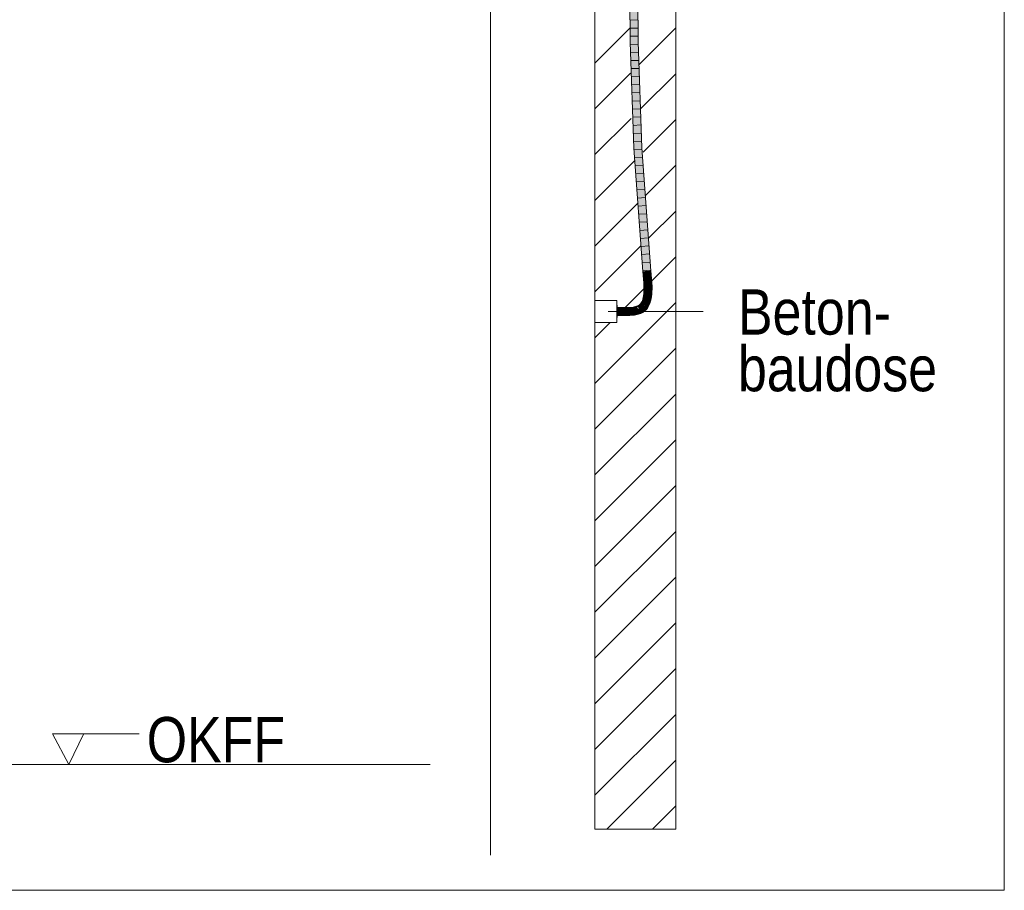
# Model space of a CAD drawing. Extents: x -720 to 300, y 62 to 1162.
# Tile 47 of 256: x 223 to 254, y 620 to 647. Entities that reach past the tile are written whole.
import ezdxf
from ezdxf.lldxf.tags import DXFTag

# ---------------------------------------------------------------- set-up
doc = ezdxf.new("R2010")
doc.units = 0
doc.layers.get('0').update_dxf_attribs({"lineweight": 13})
for name, color, linetype, lineweight, true_color in [('E_Betonbaudose', 1, 'Continuous', 13, 0xff0000), ('E_Detail_Beschriftung', 7, 'Continuous', 13, 0x009900), ('E_Detail_Wandschraffur', 7, 'Continuous', 5, 0xc0c0c0), ('E_Leerrohr 25-A06G93Y08I', 7, 'Continuous', 9, 0xff8000), ('E_Leerrohr 25-Shading', 7, 'Continuous', 9, 0xff8000)]:
    doc.layers.add(name, color=color, linetype=linetype, lineweight=lineweight, true_color=true_color)
doc.layers.add('E_Detail_Linie_Text_Bem', color=7, linetype='Continuous', lineweight=13)
doc.styles.get("Standard").update_dxf_attribs({"font": 'ARIALN.TTF'})
tags = doc.linetypes.add('fein_strichliert', pattern=[4, 1, -2, 1]).pattern_tags.tags
tags[8:9] = [DXFTag(74, 4), DXFTag(75, 0), DXFTag(340, '0'), DXFTag(46, 0.0), DXFTag(50, 0.0), DXFTag(44, 0.0), DXFTag(45, 0.0)]
tags[6:7] = [DXFTag(74, 4), DXFTag(75, 0), DXFTag(340, '0'), DXFTag(46, 0.0), DXFTag(50, 0.0), DXFTag(44, 0.0), DXFTag(45, 0.0)]
tags[4:5] = [DXFTag(74, 4), DXFTag(75, 0), DXFTag(340, '0'), DXFTag(46, 0.0), DXFTag(50, 0.0), DXFTag(44, 0.0), DXFTag(45, 0.0)]
tags = doc.linetypes.add('fein_strichliert-A06G93Y38I', pattern=[4, 1, -2, 1]).pattern_tags.tags
tags[8:9] = [DXFTag(74, 4), DXFTag(75, 0), DXFTag(340, '0'), DXFTag(46, 0.0), DXFTag(50, 0.0), DXFTag(44, 0.0), DXFTag(45, 0.0)]
tags[6:7] = [DXFTag(74, 4), DXFTag(75, 0), DXFTag(340, '0'), DXFTag(46, 0.0), DXFTag(50, 0.0), DXFTag(44, 0.0), DXFTag(45, 0.0)]
tags[4:5] = [DXFTag(74, 4), DXFTag(75, 0), DXFTag(340, '0'), DXFTag(46, 0.0), DXFTag(50, 0.0), DXFTag(44, 0.0), DXFTag(45, 0.0)]
tags = doc.linetypes.add('STRICHPUNKT2-A06G93Y18I', pattern=[12.7, 6.35, -3.175, 0, -3.175]).pattern_tags.tags
tags[10:11] = [DXFTag(74, 4), DXFTag(75, 0), DXFTag(340, '0'), DXFTag(46, 0.0), DXFTag(50, 0.0), DXFTag(44, 0.0), DXFTag(45, 0.0)]
tags[8:9] = [DXFTag(74, 4), DXFTag(75, 0), DXFTag(340, '0'), DXFTag(46, 0.0), DXFTag(50, 0.0), DXFTag(44, 0.0), DXFTag(45, 0.0)]
tags[6:7] = [DXFTag(74, 4), DXFTag(75, 0), DXFTag(340, '0'), DXFTag(46, 0.0), DXFTag(50, 0.0), DXFTag(44, 0.0), DXFTag(45, 0.0)]
tags[4:5] = [DXFTag(74, 4), DXFTag(75, 0), DXFTag(340, '0'), DXFTag(46, 0.0), DXFTag(50, 0.0), DXFTag(44, 0.0), DXFTag(45, 0.0)]

# ---------------------------------------------------------------- blocks, each defined once
blk = doc.blocks.new('Shading-A06G93SJ8I', base_point=(174.288, 726.756))
at = {"layer": 'E_Leerrohr 25-Shading', "color": 43, "true_color": 0xd7ab7f}
for points in [[(242.328, 648.374), (242.335, 646.228), (242.364, 648.66), (242.372, 646.228)], [(242.542, 648.452), (242.548, 646.232), (242.579, 648.08), (242.585, 646.233)], [(242.451, 642.948), (242.487, 642.951), (242.335, 646.228), (242.372, 646.228)], [(242.664, 642.96), (242.7, 642.962), (242.548, 646.232), (242.585, 646.233)], [(242.731, 639.145), (242.768, 639.148), (242.451, 642.948), (242.487, 642.951)], [(242.944, 639.161), (242.981, 639.164), (242.664, 642.96), (242.7, 642.962)], [(242.753, 638.899), (242.79, 638.902), (242.731, 639.145), (242.768, 639.148)], [(242.966, 638.916), (243.002, 638.919), (242.944, 639.161), (242.981, 639.164)], [(242.761, 638.781), (242.797, 638.783), (242.753, 638.899), (242.79, 638.902)], [(242.797, 638.783), (242.761, 638.781), (242.799, 638.708), (242.764, 638.705)], [(242.974, 638.793), (243.011, 638.795), (242.966, 638.916), (243.002, 638.919)], [(242.974, 638.793), (242.977, 638.718), (243.011, 638.795), (243.014, 638.72)], [(242.797, 638.524), (242.765, 638.525), (242.79, 638.457), (242.76, 638.459)], [(242.764, 638.705), (242.766, 638.667), (242.799, 638.708), (242.8, 638.668)], [(242.8, 638.595), (242.766, 638.595), (242.797, 638.524), (242.765, 638.525)], [(242.8, 638.668), (242.766, 638.667), (242.8, 638.595), (242.766, 638.595)], [(242.798, 638.524), (242.797, 638.524), (242.792, 638.457), (242.79, 638.457)], [(242.798, 638.524), (242.792, 638.457), (242.801, 638.524), (242.796, 638.456)], [(242.801, 638.595), (242.8, 638.595), (242.798, 638.524), (242.797, 638.524)], [(242.798, 638.524), (242.801, 638.524), (242.801, 638.595), (242.803, 638.595)], [(242.802, 638.668), (242.8, 638.668), (242.801, 638.595), (242.8, 638.595)], [(242.973, 638.441), (243.01, 638.438), (242.978, 638.516), (243.014, 638.515)], [(242.977, 638.718), (242.979, 638.673), (243.014, 638.72), (243.015, 638.674)], [(242.978, 638.516), (243.014, 638.515), (242.98, 638.594), (243.016, 638.593)], [(242.98, 638.594), (243.016, 638.593), (242.979, 638.673), (243.015, 638.674)], [(242.684, 638.163), (242.678, 638.167), (242.657, 638.136), (242.656, 638.138)], [(242.687, 638.161), (242.684, 638.163), (242.659, 638.134), (242.657, 638.136)], [(242.687, 638.161), (242.659, 638.134), (242.692, 638.157), (242.665, 638.13)], [(242.709, 638.196), (242.698, 638.201), (242.684, 638.163), (242.678, 638.167)], [(242.712, 638.195), (242.709, 638.196), (242.687, 638.161), (242.684, 638.163)], [(242.712, 638.195), (242.687, 638.161), (242.717, 638.192), (242.692, 638.157)], [(242.717, 638.192), (242.692, 638.157), (242.722, 638.189), (242.697, 638.154)], [(242.722, 638.189), (242.697, 638.154), (242.725, 638.188), (242.699, 638.152)], [(242.732, 638.236), (242.716, 638.242), (242.709, 638.196), (242.698, 638.201)], [(242.725, 638.188), (242.699, 638.152), (242.727, 638.187), (242.702, 638.151)], [(242.727, 638.187), (242.702, 638.151), (242.729, 638.186), (242.704, 638.149)], [(242.729, 638.186), (242.704, 638.149), (242.73, 638.185), (242.706, 638.148)], [(242.73, 638.185), (242.706, 638.148), (242.731, 638.185), (242.708, 638.147)], [(242.708, 638.147), (242.708, 638.146), (242.731, 638.185)], [(242.734, 638.235), (242.732, 638.236), (242.712, 638.195), (242.709, 638.196)], [(242.734, 638.235), (242.712, 638.195), (242.74, 638.233), (242.717, 638.192)], [(242.752, 638.283), (242.732, 638.288), (242.732, 638.236), (242.716, 638.242)], [(242.74, 638.233), (242.717, 638.192), (242.744, 638.231), (242.722, 638.189)], [(242.744, 638.231), (242.722, 638.189), (242.746, 638.23), (242.725, 638.188)], [(242.746, 638.23), (242.725, 638.188), (242.748, 638.23), (242.727, 638.187)], [(242.748, 638.23), (242.727, 638.187), (242.75, 638.229), (242.729, 638.186)], [(242.75, 638.229), (242.729, 638.186), (242.751, 638.229), (242.73, 638.185)], [(242.73, 638.185), (242.731, 638.185), (242.751, 638.229)], [(242.768, 638.336), (242.744, 638.34), (242.752, 638.283), (242.732, 638.288)], [(242.754, 638.282), (242.752, 638.283), (242.734, 638.235), (242.732, 638.236)], [(242.754, 638.282), (242.734, 638.235), (242.759, 638.281), (242.74, 638.233)], [(242.759, 638.281), (242.74, 638.233), (242.763, 638.279), (242.744, 638.231)], [(242.781, 638.394), (242.754, 638.398), (242.768, 638.336), (242.744, 638.34)], [(242.763, 638.279), (242.744, 638.231), (242.765, 638.279), (242.746, 638.23)], [(242.765, 638.279), (242.746, 638.23), (242.766, 638.279), (242.748, 638.23)], [(242.766, 638.279), (242.748, 638.23), (242.767, 638.278), (242.75, 638.229)], [(242.75, 638.229), (242.751, 638.229), (242.767, 638.278)], [(242.77, 638.335), (242.768, 638.336), (242.754, 638.282), (242.752, 638.283)], [(242.79, 638.457), (242.76, 638.459), (242.781, 638.394), (242.754, 638.398)], [(242.77, 638.335), (242.754, 638.282), (242.775, 638.334), (242.759, 638.281)], [(242.775, 638.334), (242.759, 638.281), (242.778, 638.334), (242.763, 638.279)], [(242.778, 638.334), (242.763, 638.279), (242.779, 638.333), (242.765, 638.279)], [(242.779, 638.333), (242.765, 638.279), (242.78, 638.333), (242.766, 638.279)], [(242.766, 638.279), (242.767, 638.278), (242.78, 638.333)], [(242.783, 638.394), (242.781, 638.394), (242.77, 638.335), (242.768, 638.336)], [(242.783, 638.394), (242.77, 638.335), (242.787, 638.393), (242.775, 638.334)], [(242.787, 638.393), (242.775, 638.334), (242.789, 638.393), (242.778, 638.334)], [(242.789, 638.393), (242.778, 638.334), (242.79, 638.393), (242.779, 638.333)], [(242.779, 638.333), (242.78, 638.333), (242.79, 638.393)], [(242.792, 638.457), (242.79, 638.457), (242.783, 638.394), (242.781, 638.394)], [(242.792, 638.457), (242.783, 638.394), (242.796, 638.456), (242.787, 638.393)], [(242.796, 638.456), (242.787, 638.393), (242.797, 638.456), (242.789, 638.393)], [(242.789, 638.393), (242.79, 638.393), (242.797, 638.456)], [(242.916, 638.165), (242.888, 638.104), (242.925, 638.096), (242.918, 638.089)], [(242.916, 638.165), (242.95, 638.152), (242.937, 638.23), (242.972, 638.22)], [(242.916, 638.165), (242.925, 638.096), (242.95, 638.152)], [(242.937, 638.23), (242.972, 638.22), (242.953, 638.298), (242.989, 638.291)], [(242.953, 638.298), (242.989, 638.291), (242.965, 638.368), (243.001, 638.363)], [(242.965, 638.368), (243.001, 638.363), (242.973, 638.441), (243.01, 638.438)], [(242.064, 638.03), (241.937, 638.031), (242.064, 638.02), (241.937, 638.03)], [(241.937, 638.03), (241.937, 637.995), (242.064, 638.02), (242.064, 637.993)], [(242.193, 638.028), (242.064, 638.03), (242.193, 638.027), (242.064, 638.029)], [(242.132, 638.014), (242.093, 638.028), (242.064, 638.02), (242.064, 638.029)], [(242.194, 637.992), (242.132, 638.014), (242.064, 637.993), (242.064, 638.02)], [(242.193, 638.027), (242.093, 638.028), (242.194, 638.018)], [(242.194, 638.018), (242.093, 638.028), (242.194, 638.009), (242.132, 638.014)], [(242.132, 638.014), (242.194, 637.992), (242.194, 638.009)], [(242.307, 638.031), (242.193, 638.028), (242.193, 638.027)], [(242.262, 638.014), (242.318, 638.031), (242.193, 638.027), (242.307, 638.031)], [(242.262, 638.014), (242.193, 638.027), (242.194, 638.018)], [(242.194, 638.018), (242.194, 638.009), (242.262, 638.014), (242.242, 638.007)], [(242.242, 638.007), (242.194, 638.009), (242.217, 637.999), (242.194, 638)], [(242.194, 638), (242.194, 637.992), (242.217, 637.999)], [(242.217, 637.999), (242.194, 637.992), (242.32, 637.998), (242.32, 637.995)], [(242.242, 638.007), (242.217, 637.999), (242.32, 638.004), (242.32, 637.998)], [(242.32, 638.004), (242.32, 638.01), (242.242, 638.007), (242.262, 638.014)], [(242.32, 638.01), (242.318, 638.031), (242.262, 638.014)], [(242.432, 638.042), (242.318, 638.031), (242.437, 638.012), (242.32, 638.01)], [(242.437, 638.012), (242.32, 638.01), (242.437, 638.009), (242.32, 638.004)], [(242.437, 638.009), (242.32, 638.004), (242.437, 638.006), (242.32, 637.998)], [(242.32, 637.998), (242.32, 637.995), (242.437, 638.006)], [(242.459, 638.016), (242.534, 638.064), (242.437, 638.012), (242.432, 638.042)], [(242.453, 638.012), (242.459, 638.016), (242.437, 638.009), (242.437, 638.012)], [(242.438, 638.006), (242.447, 638.008), (242.437, 638.009), (242.453, 638.012)], [(242.437, 638.009), (242.437, 638.006), (242.438, 638.006)], [(242.512, 638.032), (242.447, 638.008), (242.542, 638.036), (242.544, 638.029)], [(242.453, 638.012), (242.447, 638.008), (242.461, 638.013)], [(242.475, 638.019), (242.459, 638.016), (242.461, 638.013), (242.453, 638.012)], [(242.54, 638.043), (242.534, 638.064), (242.475, 638.019), (242.459, 638.016)], [(242.588, 637.858), (242.465, 637.831), (242.59, 637.85), (242.469, 637.804)], [(242.54, 638.043), (242.512, 638.032), (242.542, 638.036)], [(242.568, 638.077), (242.534, 638.064), (242.574, 638.065), (242.54, 638.043)], [(242.576, 638.045), (242.553, 638.052), (242.542, 638.036), (242.54, 638.043)], [(242.581, 638.044), (242.576, 638.045), (242.543, 638.032), (242.542, 638.036)], [(242.544, 638.029), (242.583, 638.043), (242.543, 638.032), (242.581, 638.044)], [(242.574, 638.065), (242.553, 638.052), (242.577, 638.056)], [(242.577, 638.056), (242.553, 638.052), (242.581, 638.047), (242.576, 638.045)], [(242.6, 638.093), (242.568, 638.077), (242.602, 638.091), (242.574, 638.065)], [(242.608, 638.08), (242.574, 638.065), (242.61, 638.077)], [(242.61, 638.077), (242.574, 638.065), (242.612, 638.074), (242.59, 638.066)], [(242.59, 638.066), (242.574, 638.065), (242.575, 638.061)], [(242.577, 638.056), (242.615, 638.068), (242.575, 638.061), (242.59, 638.066)], [(242.581, 638.047), (242.576, 638.045), (242.582, 638.044), (242.581, 638.044)], [(242.615, 638.068), (242.577, 638.056), (242.619, 638.062), (242.581, 638.047)], [(242.587, 638.077), (242.58, 638.071), (242.606, 638.083), (242.608, 638.08)], [(242.619, 638.062), (242.581, 638.047), (242.619, 638.061), (242.582, 638.044)], [(242.581, 638.044), (242.583, 638.043), (242.582, 638.044)], [(242.582, 638.044), (242.583, 638.043), (242.619, 638.061)], [(242.606, 638.083), (242.604, 638.086), (242.587, 638.077), (242.593, 638.083)], [(242.621, 637.87), (242.588, 637.858), (242.59, 637.85)], [(242.59, 638.066), (242.615, 638.068), (242.612, 638.074)], [(242.652, 637.881), (242.621, 637.87), (242.598, 637.822), (242.59, 637.85)], [(242.604, 638.086), (242.602, 638.091), (242.593, 638.083)], [(242.652, 637.881), (242.598, 637.822), (242.667, 637.847)], [(242.605, 638.096), (242.6, 638.093), (242.602, 638.091)], [(242.603, 638.092), (242.602, 638.091), (242.627, 638.097), (242.605, 638.087)], [(242.605, 638.087), (242.602, 638.091), (242.604, 638.086)], [(242.628, 638.105), (242.63, 638.113), (242.603, 638.092), (242.605, 638.096)], [(242.603, 638.092), (242.627, 638.097), (242.628, 638.105)], [(242.604, 638.086), (242.606, 638.083), (242.605, 638.087), (242.608, 638.084)], [(242.627, 638.097), (242.605, 638.087), (242.626, 638.093), (242.608, 638.084)], [(242.608, 638.084), (242.606, 638.083), (242.611, 638.081), (242.608, 638.08)], [(242.626, 638.093), (242.608, 638.084), (242.625, 638.089), (242.611, 638.081)], [(242.611, 638.081), (242.608, 638.08), (242.613, 638.079), (242.61, 638.077)], [(242.613, 638.079), (242.61, 638.077), (242.616, 638.076), (242.612, 638.074)], [(242.625, 638.089), (242.611, 638.081), (242.624, 638.084), (242.613, 638.079)], [(242.612, 638.074), (242.615, 638.068), (242.616, 638.076), (242.621, 638.071)], [(242.624, 638.084), (242.613, 638.079), (242.623, 638.08), (242.616, 638.076)], [(242.615, 638.068), (242.619, 638.062), (242.621, 638.071), (242.62, 638.063)], [(242.623, 638.08), (242.616, 638.076), (242.622, 638.075), (242.619, 638.073)], [(242.619, 638.061), (242.653, 638.085), (242.62, 638.063)], [(242.619, 638.073), (242.621, 638.071), (242.622, 638.075)], [(242.619, 638.062), (242.619, 638.061), (242.62, 638.063)], [(242.653, 638.085), (242.653, 638.086), (242.62, 638.063), (242.621, 638.071)], [(242.622, 638.075), (242.621, 638.071), (242.649, 638.09), (242.653, 638.086)], [(242.647, 638.092), (242.623, 638.08), (242.649, 638.09), (242.622, 638.075)], [(242.645, 638.095), (242.624, 638.084), (242.647, 638.092), (242.623, 638.08)], [(242.643, 638.098), (242.625, 638.089), (242.645, 638.095), (242.624, 638.084)], [(242.641, 638.101), (242.626, 638.093), (242.643, 638.098), (242.625, 638.089)], [(242.639, 638.103), (242.627, 638.097), (242.641, 638.101), (242.626, 638.093)], [(242.628, 638.105), (242.627, 638.097), (242.635, 638.108), (242.639, 638.103)], [(242.635, 638.108), (242.63, 638.113), (242.628, 638.105)], [(242.63, 638.114), (242.656, 638.132), (242.643, 638.126), (242.656, 638.135)], [(242.63, 638.113), (242.656, 638.132), (242.63, 638.114)], [(242.63, 638.113), (242.636, 638.109), (242.656, 638.132), (242.656, 638.124)], [(242.636, 638.109), (242.63, 638.113), (242.635, 638.108)], [(242.635, 638.108), (242.639, 638.103), (242.636, 638.109), (242.641, 638.105)], [(242.656, 638.124), (242.636, 638.109), (242.657, 638.117), (242.641, 638.105)], [(242.641, 638.105), (242.639, 638.103), (242.643, 638.103), (242.641, 638.101)], [(242.657, 638.117), (242.641, 638.105), (242.657, 638.113), (242.643, 638.103)], [(242.643, 638.103), (242.641, 638.101), (242.646, 638.1), (242.643, 638.098)], [(242.656, 638.135), (242.656, 638.138), (242.643, 638.126)], [(242.657, 638.113), (242.643, 638.103), (242.657, 638.109), (242.646, 638.1)], [(242.646, 638.1), (242.643, 638.098), (242.649, 638.098), (242.645, 638.095)], [(242.649, 638.098), (242.645, 638.095), (242.652, 638.096), (242.647, 638.092)], [(242.657, 638.109), (242.646, 638.1), (242.658, 638.105), (242.649, 638.098)], [(242.652, 638.096), (242.647, 638.092), (242.654, 638.094), (242.649, 638.09)], [(242.658, 638.105), (242.649, 638.098), (242.658, 638.101), (242.652, 638.096)], [(242.654, 638.094), (242.649, 638.09), (242.656, 638.092), (242.651, 638.088)], [(242.651, 638.088), (242.653, 638.086), (242.656, 638.092), (242.659, 638.09)], [(242.658, 638.101), (242.652, 638.096), (242.658, 638.097), (242.654, 638.094)], [(242.652, 637.881), (242.667, 637.847), (242.71, 637.91), (242.729, 637.878)], [(242.653, 638.086), (242.653, 638.085), (242.659, 638.09)], [(242.658, 638.097), (242.654, 638.094), (242.658, 638.094), (242.656, 638.092)], [(242.657, 638.136), (242.656, 638.138), (242.656, 638.135)], [(242.656, 638.132), (242.659, 638.134), (242.656, 638.135), (242.657, 638.136)], [(242.665, 638.13), (242.659, 638.134), (242.656, 638.124), (242.656, 638.132)], [(242.656, 638.124), (242.657, 638.117), (242.665, 638.13), (242.669, 638.125)], [(242.656, 638.092), (242.659, 638.09), (242.658, 638.094)], [(242.669, 638.125), (242.657, 638.117), (242.671, 638.123), (242.657, 638.113)], [(242.671, 638.123), (242.657, 638.113), (242.674, 638.121), (242.657, 638.109)], [(242.674, 638.121), (242.657, 638.109), (242.676, 638.119), (242.658, 638.105)], [(242.676, 638.119), (242.658, 638.105), (242.678, 638.117), (242.658, 638.101)], [(242.678, 638.117), (242.658, 638.101), (242.68, 638.115), (242.658, 638.097)], [(242.68, 638.115), (242.658, 638.097), (242.682, 638.114), (242.658, 638.094)], [(242.658, 638.094), (242.659, 638.09), (242.682, 638.114), (242.683, 638.113)], [(242.692, 638.157), (242.665, 638.13), (242.697, 638.154), (242.669, 638.125)], [(242.697, 638.154), (242.669, 638.125), (242.699, 638.152), (242.671, 638.123)], [(242.699, 638.152), (242.671, 638.123), (242.702, 638.151), (242.674, 638.121)], [(242.702, 638.151), (242.674, 638.121), (242.704, 638.149), (242.676, 638.119)], [(242.704, 638.149), (242.676, 638.119), (242.706, 638.148), (242.678, 638.117)], [(242.706, 638.148), (242.678, 638.117), (242.708, 638.147), (242.68, 638.115)], [(242.708, 638.147), (242.68, 638.115), (242.708, 638.146), (242.682, 638.114)], [(242.682, 638.114), (242.683, 638.113), (242.708, 638.146)], [(242.757, 637.943), (242.71, 637.91), (242.788, 637.92), (242.729, 637.878)], [(242.765, 637.948), (242.757, 637.943), (242.766, 637.947)], [(242.757, 637.943), (242.788, 637.92), (242.766, 637.947)], [(242.814, 637.995), (242.765, 637.948), (242.826, 637.983), (242.766, 637.947)], [(242.766, 637.947), (242.788, 637.92), (242.826, 637.983), (242.841, 637.97)], [(242.881, 638.025), (242.824, 638.008), (242.826, 637.983), (242.814, 637.995)], [(242.85, 638.041), (242.824, 638.008), (242.834, 638.015)], [(242.866, 638.039), (242.824, 638.008), (242.884, 638.027), (242.881, 638.025)], [(242.885, 638.026), (242.881, 638.025), (242.841, 637.97), (242.826, 637.983)], [(242.834, 638.015), (242.839, 638.019), (242.855, 638.047), (242.856, 638.046)], [(242.834, 638.015), (242.855, 638.047), (242.85, 638.041)], [(242.847, 638.032), (242.839, 638.019), (242.845, 638.023)], [(242.859, 638.044), (242.856, 638.046), (242.845, 638.023), (242.847, 638.032)], [(242.859, 638.044), (242.845, 638.023), (242.856, 638.032)], [(242.863, 638.061), (242.855, 638.047), (242.856, 638.046)], [(242.856, 638.046), (242.86, 638.049), (242.863, 638.061)], [(242.86, 638.049), (242.856, 638.046), (242.859, 638.044)], [(242.866, 638.039), (242.859, 638.044), (242.856, 638.032)], [(242.866, 638.039), (242.918, 638.089), (242.859, 638.044), (242.86, 638.049)], [(242.86, 638.049), (242.918, 638.089), (242.863, 638.061), (242.888, 638.104)], [(242.86, 638.049), (242.863, 638.061), (242.863, 638.061)], [(242.918, 638.089), (242.866, 638.039), (242.888, 638.031), (242.884, 638.027)], [(242.881, 638.025), (242.885, 638.026), (242.884, 638.027)], [(242.884, 638.027), (242.885, 638.026), (242.888, 638.031)], [(242.918, 638.089), (242.888, 638.031), (242.921, 638.088)], [(242.918, 638.089), (242.921, 638.088), (242.925, 638.096)], [(241.937, 637.818), (241.937, 637.781), (242.062, 637.816), (242.062, 637.78)], [(242.062, 637.816), (242.062, 637.78), (242.195, 637.815), (242.195, 637.778)], [(242.195, 637.815), (242.195, 637.778), (242.331, 637.818), (242.333, 637.782)], [(242.465, 637.831), (242.331, 637.818), (242.469, 637.804), (242.333, 637.782)], [(242.333, 637.782), (242.333, 637.782), (242.469, 637.804), (242.47, 637.795)], [(242.469, 637.804), (242.47, 637.795), (242.59, 637.85), (242.598, 637.822)]]:
    blk.add_solid(points, dxfattribs=at)
at = {"layer": 'E_Leerrohr 25-Shading', "color": 31, "true_color": 0xfabd7f}
for points in [[(242.364, 648.66), (242.372, 646.228), (242.452, 648.692), (242.46, 646.23)], [(242.452, 648.692), (242.46, 646.23), (242.542, 648.452), (242.548, 646.232)], [(242.487, 642.951), (242.576, 642.955), (242.372, 646.228), (242.46, 646.23)], [(242.46, 646.23), (242.54, 643.953), (242.548, 646.232)], [(242.54, 643.953), (242.576, 642.955), (242.548, 646.232), (242.664, 642.96)], [(242.768, 639.148), (242.856, 639.154), (242.487, 642.951), (242.576, 642.955)], [(242.576, 642.955), (242.716, 641.057), (242.664, 642.96)], [(242.716, 641.057), (242.856, 639.154), (242.664, 642.96), (242.944, 639.161)], [(242.79, 638.902), (242.878, 638.909), (242.768, 639.148), (242.856, 639.154)], [(242.856, 639.154), (242.878, 638.909), (242.944, 639.161), (242.962, 638.916)], [(242.962, 638.916), (242.966, 638.916), (242.944, 639.161)], [(242.797, 638.783), (242.886, 638.788), (242.79, 638.902), (242.878, 638.909)], [(242.802, 638.668), (242.89, 638.67), (242.797, 638.783), (242.886, 638.788)], [(242.878, 638.909), (242.886, 638.788), (242.962, 638.916), (242.971, 638.793)], [(242.886, 638.788), (242.89, 638.67), (242.887, 638.788), (242.894, 638.67)], [(242.887, 638.788), (242.977, 638.718), (242.971, 638.793)], [(242.887, 638.788), (242.894, 638.67), (242.977, 638.718), (242.979, 638.673)], [(242.971, 638.793), (242.974, 638.793), (242.962, 638.916), (242.966, 638.916)], [(242.977, 638.718), (242.974, 638.793), (242.971, 638.793)], [(242.797, 638.456), (242.885, 638.449), (242.801, 638.524), (242.889, 638.52)], [(242.801, 638.524), (242.889, 638.52), (242.803, 638.595), (242.891, 638.594)], [(242.803, 638.595), (242.891, 638.594), (242.802, 638.668), (242.89, 638.67)], [(242.891, 638.52), (242.889, 638.52), (242.889, 638.449), (242.885, 638.449)], [(242.891, 638.594), (242.889, 638.52), (242.894, 638.594), (242.896, 638.52)], [(242.896, 638.52), (242.891, 638.52), (242.897, 638.448), (242.889, 638.449)], [(242.89, 638.67), (242.891, 638.594), (242.891, 638.67), (242.894, 638.594)], [(242.891, 638.67), (242.894, 638.594), (242.894, 638.67), (242.898, 638.594)], [(242.898, 638.594), (242.98, 638.594), (242.894, 638.67), (242.979, 638.673)], [(242.894, 638.594), (242.896, 638.52), (242.898, 638.594), (242.901, 638.52)], [(242.896, 638.52), (242.897, 638.448), (242.901, 638.52), (242.901, 638.447)], [(242.901, 638.52), (242.978, 638.516), (242.898, 638.594), (242.98, 638.594)], [(242.901, 638.447), (242.973, 638.441), (242.901, 638.52), (242.978, 638.516)], [(242.755, 638.147), (242.731, 638.185), (242.729, 638.132), (242.708, 638.146)], [(242.731, 638.185), (242.81, 638.144), (242.751, 638.229), (242.833, 638.197)], [(242.778, 638.161), (242.731, 638.185), (242.755, 638.147)], [(242.751, 638.229), (242.833, 638.197), (242.767, 638.278), (242.852, 638.254)], [(242.805, 638.137), (242.81, 638.144), (242.755, 638.147), (242.778, 638.161)], [(242.767, 638.278), (242.852, 638.254), (242.78, 638.333), (242.867, 638.316)], [(242.78, 638.333), (242.867, 638.316), (242.79, 638.393), (242.878, 638.381)], [(242.79, 638.393), (242.878, 638.381), (242.797, 638.456), (242.885, 638.449)], [(242.845, 638.193), (242.833, 638.197), (242.829, 638.135), (242.81, 638.144)], [(242.836, 638.131), (242.85, 638.19), (242.829, 638.135), (242.845, 638.193)], [(242.854, 638.254), (242.852, 638.254), (242.839, 638.195), (242.833, 638.197)], [(242.85, 638.124), (242.863, 638.186), (242.836, 638.131), (242.85, 638.19)], [(242.845, 638.193), (242.858, 638.253), (242.839, 638.195), (242.854, 638.254)], [(242.85, 638.19), (242.862, 638.251), (242.845, 638.193), (242.858, 638.253)], [(242.863, 638.186), (242.873, 638.248), (242.85, 638.19), (242.862, 638.251)], [(242.879, 638.18), (242.863, 638.186), (242.868, 638.115), (242.85, 638.124)], [(242.867, 638.316), (242.852, 638.254), (242.854, 638.254)], [(242.858, 638.253), (242.868, 638.315), (242.854, 638.254), (242.867, 638.316)], [(242.862, 638.251), (242.872, 638.315), (242.858, 638.253), (242.868, 638.315)], [(242.873, 638.248), (242.88, 638.313), (242.862, 638.251), (242.872, 638.315)], [(242.887, 638.244), (242.873, 638.248), (242.879, 638.18), (242.863, 638.186)], [(242.878, 638.381), (242.867, 638.316), (242.868, 638.315)], [(242.872, 638.315), (242.879, 638.38), (242.868, 638.315), (242.878, 638.381)], [(242.879, 638.18), (242.868, 638.115), (242.885, 638.177), (242.874, 638.111)], [(242.88, 638.313), (242.885, 638.379), (242.872, 638.315), (242.879, 638.38)], [(242.892, 638.31), (242.88, 638.313), (242.887, 638.244), (242.873, 638.248)], [(242.874, 638.111), (242.888, 638.104), (242.885, 638.177), (242.916, 638.165)], [(242.885, 638.449), (242.878, 638.381), (242.879, 638.38)], [(242.885, 638.379), (242.889, 638.449), (242.879, 638.38), (242.885, 638.449)], [(242.887, 638.244), (242.879, 638.18), (242.893, 638.243), (242.885, 638.177)], [(242.895, 638.378), (242.885, 638.379), (242.892, 638.31), (242.88, 638.313)], [(242.897, 638.448), (242.889, 638.449), (242.895, 638.378), (242.885, 638.379)], [(242.885, 638.177), (242.916, 638.165), (242.893, 638.243), (242.937, 638.23)], [(242.892, 638.31), (242.887, 638.244), (242.898, 638.309), (242.893, 638.243)], [(242.895, 638.378), (242.892, 638.31), (242.901, 638.377), (242.898, 638.309)], [(242.893, 638.243), (242.937, 638.23), (242.898, 638.309), (242.953, 638.298)], [(242.897, 638.448), (242.895, 638.378), (242.901, 638.447), (242.901, 638.377)], [(242.898, 638.309), (242.953, 638.298), (242.901, 638.377), (242.965, 638.368)], [(242.901, 638.377), (242.965, 638.368), (242.901, 638.447), (242.973, 638.441)], [(241.937, 637.995), (241.937, 637.906), (242.064, 637.993), (242.063, 637.905)], [(241.937, 637.906), (241.937, 637.818), (242.063, 637.905), (242.062, 637.816)], [(242.063, 637.905), (242.062, 637.816), (242.194, 637.903), (242.195, 637.815)], [(242.194, 637.908), (242.194, 637.992), (242.063, 637.907), (242.064, 637.993)], [(242.194, 637.905), (242.194, 637.908), (242.063, 637.906), (242.063, 637.907)], [(242.063, 637.906), (242.063, 637.905), (242.194, 637.905), (242.194, 637.903)], [(242.194, 637.908), (242.305, 637.906), (242.194, 637.992), (242.319, 637.989)], [(242.305, 637.906), (242.194, 637.908), (242.194, 637.905)], [(242.194, 637.903), (242.195, 637.815), (242.326, 637.907), (242.331, 637.818)], [(242.194, 637.905), (242.194, 637.903), (242.305, 637.906)], [(242.326, 637.907), (242.321, 637.989), (242.305, 637.906), (242.319, 637.989)], [(242.321, 637.989), (242.32, 637.995), (242.319, 637.989)], [(242.439, 637.996), (242.438, 638.006), (242.32, 637.995)], [(242.441, 637.985), (242.439, 637.996), (242.321, 637.989), (242.32, 637.995)], [(242.321, 637.989), (242.326, 637.907), (242.441, 637.985), (242.451, 637.918)], [(242.451, 637.918), (242.326, 637.907), (242.454, 637.897), (242.326, 637.906)], [(242.326, 637.906), (242.331, 637.818), (242.454, 637.897), (242.465, 637.831)], [(242.493, 637.983), (242.447, 638.008), (242.441, 637.985), (242.438, 638.006)], [(242.566, 637.943), (242.493, 637.983), (242.451, 637.918), (242.441, 637.985)], [(242.544, 638.029), (242.447, 638.008), (242.553, 637.992)], [(242.553, 637.992), (242.447, 638.008), (242.557, 637.979), (242.493, 637.983)], [(242.573, 637.917), (242.566, 637.943), (242.452, 637.91), (242.451, 637.918)], [(242.583, 637.878), (242.573, 637.917), (242.454, 637.897), (242.452, 637.91)], [(242.454, 637.897), (242.465, 637.831), (242.583, 637.878), (242.588, 637.858)], [(242.493, 637.983), (242.566, 637.943), (242.557, 637.979)], [(242.586, 638.037), (242.583, 638.043), (242.544, 638.029)], [(242.61, 637.979), (242.544, 638.029), (242.553, 637.992)], [(242.553, 637.992), (242.566, 637.943), (242.61, 637.979), (242.618, 637.962)], [(242.618, 637.962), (242.566, 637.943), (242.567, 637.94)], [(242.573, 637.917), (242.619, 637.922), (242.567, 637.94), (242.618, 637.962)], [(242.621, 637.87), (242.619, 637.922), (242.583, 637.878), (242.573, 637.917)], [(242.62, 638.056), (242.619, 638.061), (242.583, 638.043)], [(242.586, 638.037), (242.623, 638.043), (242.583, 638.043), (242.62, 638.056)], [(242.583, 637.878), (242.588, 637.858), (242.621, 637.87)], [(242.636, 637.971), (242.623, 638.043), (242.61, 637.979), (242.586, 638.037)], [(242.61, 637.979), (242.618, 637.962), (242.636, 637.971)], [(242.685, 637.93), (242.636, 637.971), (242.634, 637.923), (242.618, 637.962)], [(242.634, 637.923), (242.618, 637.962), (242.619, 637.922)], [(242.653, 638.085), (242.619, 638.061), (242.681, 638.051), (242.63, 638.044)], [(242.63, 638.044), (242.619, 638.061), (242.623, 638.043)], [(242.652, 637.881), (242.634, 637.923), (242.621, 637.87), (242.619, 637.922)], [(242.665, 637.985), (242.63, 638.044), (242.636, 637.971), (242.623, 638.043)], [(242.63, 638.044), (242.665, 637.985), (242.681, 638.051), (242.709, 638.017)], [(242.71, 637.91), (242.685, 637.93), (242.652, 637.881), (242.634, 637.923)], [(242.665, 637.985), (242.636, 637.971), (242.67, 637.976)], [(242.67, 637.976), (242.636, 637.971), (242.696, 637.932), (242.685, 637.93)], [(242.659, 638.09), (242.653, 638.085), (242.748, 638.054), (242.709, 638.017)], [(242.688, 638.108), (242.683, 638.113), (242.66, 638.089), (242.659, 638.09)], [(242.659, 638.09), (242.748, 638.054), (242.748, 638.054)], [(242.671, 638.085), (242.7, 638.097), (242.66, 638.089), (242.688, 638.108)], [(242.725, 637.997), (242.709, 638.017), (242.67, 637.976), (242.665, 637.985)], [(242.725, 637.997), (242.67, 637.976), (242.719, 637.984)], [(242.734, 637.987), (242.67, 637.976), (242.757, 637.943), (242.696, 637.932)], [(242.691, 638.077), (242.715, 638.084), (242.671, 638.085), (242.7, 638.097)], [(242.715, 638.142), (242.708, 638.146), (242.683, 638.113)], [(242.688, 638.108), (242.729, 638.132), (242.683, 638.113), (242.715, 638.142)], [(242.685, 637.93), (242.71, 637.91), (242.696, 637.932)], [(242.7, 638.097), (242.751, 638.117), (242.688, 638.108), (242.729, 638.132)], [(242.748, 638.054), (242.715, 638.084), (242.691, 638.077)], [(242.696, 637.932), (242.71, 637.91), (242.757, 637.943)], [(242.777, 638.099), (242.751, 638.117), (242.715, 638.084), (242.7, 638.097)], [(242.748, 638.054), (242.748, 638.054), (242.725, 637.997), (242.709, 638.017)], [(242.715, 638.084), (242.748, 638.054), (242.777, 638.099), (242.782, 638.097)], [(242.734, 637.987), (242.725, 637.997), (242.719, 637.984)], [(242.805, 638.003), (242.748, 638.054), (242.734, 637.987), (242.725, 637.997)], [(242.751, 638.117), (242.77, 638.124), (242.729, 638.132), (242.755, 638.147)], [(242.734, 637.987), (242.765, 637.948), (242.805, 638.003), (242.814, 637.995)], [(242.734, 637.987), (242.757, 637.943), (242.765, 637.948)], [(242.819, 638.019), (242.782, 638.097), (242.805, 638.003), (242.748, 638.054)], [(242.784, 638.101), (242.77, 638.124), (242.777, 638.099), (242.751, 638.117)], [(242.805, 638.137), (242.755, 638.147), (242.77, 638.124)], [(242.77, 638.124), (242.784, 638.101), (242.805, 638.137)], [(242.777, 638.099), (242.782, 638.097), (242.784, 638.101)], [(242.836, 638.131), (242.81, 638.144), (242.818, 638.072), (242.782, 638.097)], [(242.833, 638.061), (242.782, 638.097), (242.819, 638.019)], [(242.819, 638.019), (242.805, 638.003), (242.814, 638.005)], [(242.805, 638.003), (242.814, 637.995), (242.824, 638.008)], [(242.824, 638.008), (242.819, 638.019), (242.814, 638.005)], [(242.833, 638.061), (242.85, 638.124), (242.818, 638.072), (242.836, 638.131)], [(242.85, 638.041), (242.852, 638.049), (242.819, 638.019), (242.833, 638.061)], [(242.85, 638.041), (242.819, 638.019), (242.824, 638.008)], [(242.868, 638.115), (242.85, 638.124), (242.852, 638.049), (242.833, 638.061)], [(242.855, 638.047), (242.852, 638.049), (242.85, 638.041)], [(242.868, 638.115), (242.852, 638.049), (242.863, 638.061), (242.855, 638.047)], [(242.868, 638.115), (242.863, 638.061), (242.874, 638.111)], [(242.863, 638.061), (242.888, 638.104), (242.874, 638.111)]]:
    blk.add_solid(points, dxfattribs=at)
at = {"layer": 'E_Leerrohr 25-Shading', "color": 31, "true_color": 0xecb67f}
for points in [[(241.937, 637.906), (241.937, 638.096), (241.931, 637.906), (241.931, 638.096)], [(241.937, 637.716), (241.937, 637.906), (241.931, 637.716), (241.931, 637.906)], [(242.331, 637.906), (242.331, 638.031), (241.937, 637.906), (241.937, 638.031)], [(242.331, 637.781), (242.331, 637.906), (241.937, 637.781), (241.937, 637.906)]]:
    blk.add_solid(points, dxfattribs=at)
blk = doc.blocks.new('Referenz-A06G93Y68I')
at = {"layer": 'E_Betonbaudose', "linetype": 'Continuous', "ltscale": 0.13}
for p, q in [((241.251, 637.566), (241.251, 638.246)), ((241.251, 638.246), (241.931, 638.246)), ((241.931, 638.246), (241.931, 637.566)), ((241.931, 637.566), (241.251, 637.566))]:
    blk.add_line(p, q, dxfattribs=at)
at = {"layer": 'E_Detail_Linie_Text_Bem', "linetype": 'fein_strichliert-A06G93Y38I', "ltscale": 0.65}
for p, q in [((253.903, 620.017), (253.903, 681.333)), ((238.022, 621.098), (238.022, 673.977)), ((191.134, 620.017), (250.877, 620.017)), ((250.877, 620.017), (253.903, 620.017))]:
    blk.add_line(p, q, dxfattribs=at)
at = {"layer": 'E_Detail_Linie_Text_Bem', "linetype": 'Continuous', "ltscale": 0.13}
for p, q in [((243.751, 661.906), (243.751, 621.906)), ((241.251, 621.906), (241.251, 649.906)), ((199.15, 623.906), (236.163, 623.906)), ((243.751, 621.906), (241.251, 621.906))]:
    blk.add_line(p, q, dxfattribs=at)
at = {"layer": 'E_Detail_Linie_Text_Bem', "color": 0, "linetype": 'Continuous', "ltscale": 0.13}
for p, q in [((241.656, 637.906), (244.594, 637.906)), ((224.991, 623.906), (224.481, 624.856)), ((224.481, 624.856), (227.166, 624.856)), ((225.449, 624.859), (224.991, 623.906))]:
    blk.add_line(p, q, dxfattribs=at)
at = {"layer": 'E_Detail_Wandschraffur', "linetype": 'fein_strichliert', "ltscale": 0.13}
for p, q in [((241.251, 645.58), (242.331, 646.66)), ((242.661, 644.162), (243.751, 645.252)), ((241.251, 642.752), (242.371, 643.872)), ((242.815, 641.488), (243.751, 642.423)), ((241.251, 639.923), (242.585, 641.257)), ((243.009, 638.853), (243.751, 639.595)), ((242.187, 638.031), (242.757, 638.601)), ((241.251, 637.095), (241.722, 637.566)), ((241.931, 637.775), (241.937, 637.781)), ((241.251, 634.266), (243.751, 636.766)), ((241.251, 631.438), (243.751, 633.938)), ((241.251, 628.609), (243.751, 631.109)), ((241.251, 625.781), (243.751, 628.281)), ((241.251, 622.953), (243.751, 625.453)), ((243.033, 621.906), (243.751, 622.624))]:
    blk.add_line(p, q, dxfattribs=at)
at = {"layer": 'E_Detail_Wandschraffur', "linetype": 'ByBlock', "ltscale": 0.13}
for p, q in [((242.622, 645.537), (243.751, 646.666)), ((241.251, 644.166), (242.351, 645.266)), ((242.74, 642.826), (243.751, 643.837)), ((241.251, 641.337), (242.477, 642.563)), ((242.911, 640.169), (243.751, 641.009)), ((241.251, 638.509), (242.66, 639.918)), ((241.251, 635.681), (243.751, 638.181)), ((241.251, 632.852), (243.751, 635.352)), ((241.251, 630.024), (243.751, 632.524)), ((241.251, 627.195), (243.751, 629.695)), ((241.251, 624.367), (243.751, 626.867)), ((241.618, 621.906), (243.751, 624.038))]:
    blk.add_line(p, q, dxfattribs=at)
at = {"layer": 'E_Leerrohr 25-A06G93Y08I', "linetype": 'Continuous', "ltscale": 0.13}
for p, q in [((242.335, 646.228), (242.326, 649.233)), ((242.585, 646.233), (242.576, 649.231)), ((242.575, 646.913), (242.34, 646.91)), ((242.576, 646.663), (242.341, 646.66)), ((242.577, 646.414), (242.342, 646.409)), ((242.451, 642.948), (242.335, 646.228)), ((242.58, 646.164), (242.345, 646.159)), ((242.7, 642.962), (242.585, 646.233)), ((242.589, 645.914), (242.354, 645.909)), ((242.598, 645.665), (242.363, 645.659)), ((242.606, 645.415), (242.371, 645.409)), ((242.615, 645.166), (242.38, 645.158)), ((242.624, 644.916), (242.389, 644.908)), ((242.633, 644.667), (242.398, 644.658)), ((242.642, 644.417), (242.407, 644.408)), ((242.65, 644.168), (242.416, 644.158)), ((242.659, 643.918), (242.424, 643.908)), ((242.668, 643.669), (242.433, 643.657)), ((242.677, 643.419), (242.442, 643.407)), ((242.686, 643.17), (242.451, 643.157)), ((242.731, 639.145), (242.451, 642.948)), ((242.696, 642.92), (242.461, 642.907)), ((242.981, 639.164), (242.7, 642.962)), ((242.714, 642.671), (242.48, 642.658)), ((242.733, 642.422), (242.498, 642.408)), ((242.751, 642.173), (242.517, 642.159)), ((242.77, 641.923), (242.535, 641.909)), ((242.788, 641.674), (242.553, 641.66)), ((242.806, 641.425), (242.572, 641.41)), ((242.825, 641.176), (242.59, 641.161)), ((242.843, 640.927), (242.609, 640.911)), ((242.862, 640.678), (242.627, 640.662)), ((242.88, 640.428), (242.645, 640.412)), ((242.898, 640.179), (242.664, 640.163)), ((242.917, 639.93), (242.682, 639.913)), ((242.935, 639.681), (242.701, 639.664)), ((242.953, 639.432), (242.719, 639.414)), ((242.753, 638.899), (242.731, 639.145)), ((242.972, 639.182), (242.738, 639.165)), ((243.002, 638.919), (242.981, 639.164)), ((242.761, 638.781), (242.753, 638.899)), ((242.993, 638.934), (242.759, 638.915)), ((242.766, 638.667), (242.761, 638.781)), ((243.011, 638.795), (243.002, 638.919)), ((243.015, 638.674), (243.011, 638.795)), ((242.76, 638.459), (242.765, 638.525)), ((242.765, 638.525), (242.766, 638.595)), ((242.766, 638.595), (242.766, 638.667)), ((243.008, 638.678), (242.773, 638.672)), ((243.01, 638.438), (243.014, 638.515)), ((243.014, 638.515), (243.016, 638.593)), ((243.016, 638.593), (243.015, 638.674)), ((242.656, 638.138), (242.678, 638.167)), ((242.678, 638.167), (242.698, 638.201)), ((242.698, 638.201), (242.716, 638.242)), ((242.716, 638.242), (242.732, 638.288)), ((242.935, 638.137), (242.718, 638.228)), ((242.732, 638.288), (242.744, 638.34)), ((242.744, 638.34), (242.754, 638.398)), ((242.754, 638.398), (242.76, 638.459)), ((242.999, 638.413), (242.766, 638.437)), ((242.95, 638.152), (242.972, 638.22)), ((242.972, 638.22), (242.989, 638.291)), ((242.989, 638.291), (243.001, 638.363)), ((243.001, 638.363), (243.01, 638.438)), ((241.937, 638.096), (241.931, 638.096)), ((241.931, 637.985), (241.931, 638.096)), ((241.931, 637.827), (241.931, 637.985)), ((241.937, 637.985), (241.937, 638.096)), ((241.937, 637.781), (241.937, 638.031)), ((241.937, 638.031), (242.064, 638.03)), ((242.331, 638.031), (241.937, 638.031)), ((241.937, 637.958), (241.937, 638.031)), ((241.937, 637.827), (241.937, 637.985)), ((241.937, 637.854), (241.937, 637.958)), ((242.064, 638.03), (242.193, 638.028)), ((242.187, 637.786), (242.186, 638.021)), ((242.193, 638.028), (242.318, 638.031)), ((242.318, 638.031), (242.432, 638.042)), ((242.331, 637.958), (242.331, 638.031)), ((242.331, 637.854), (242.331, 637.958)), ((242.453, 637.801), (242.42, 638.033)), ((242.432, 638.042), (242.534, 638.064)), ((242.534, 638.064), (242.568, 638.077)), ((242.568, 638.077), (242.6, 638.093)), ((242.6, 638.093), (242.63, 638.113)), ((242.736, 637.892), (242.61, 638.09)), ((242.63, 638.113), (242.656, 638.138)), ((242.667, 637.847), (242.729, 637.878)), ((242.729, 637.878), (242.788, 637.92)), ((242.788, 637.92), (242.841, 637.97)), ((242.841, 637.97), (242.885, 638.026)), ((242.885, 638.026), (242.921, 638.087)), ((242.921, 638.087), (242.95, 638.152)), ((241.931, 637.716), (241.931, 637.827)), ((241.931, 637.716), (241.937, 637.716)), ((241.937, 637.781), (241.937, 637.854)), ((241.937, 637.716), (241.937, 637.827)), ((241.937, 637.781), (242.062, 637.78)), ((241.937, 637.781), (242.331, 637.781)), ((242.062, 637.78), (242.195, 637.778)), ((242.195, 637.778), (242.333, 637.782)), ((242.331, 637.781), (242.331, 637.854)), ((242.333, 637.782), (242.47, 637.795)), ((242.47, 637.795), (242.598, 637.822)), ((242.598, 637.822), (242.667, 637.847))]:
    blk.add_line(p, q, dxfattribs=at)
at = {"layer": 'E_Leerrohr 25-A06G93Y08I', "linetype": 'STRICHPUNKT2-A06G93Y18I', "lineweight": 5, "ltscale": 0.13}
blk.add_line((241.937, 637.906), (242.331, 637.906), dxfattribs=at)
at = {"layer": 'E_Detail_Beschriftung', "linetype": 'Continuous', "ltscale": 0.13, "char_height": 1.4, "attachment_point": 1}
for s, insert in [('{\\fArial Narrow;Beton-}', (245.672, 638.589)), ('{\\fArial Narrow;baudose}', (245.672, 636.839)), ('{\\fArial Narrow;OKFF}', (227.397, 625.372))]:
    blk.add_mtext(s, dxfattribs=dict(at, insert=insert))

msp = doc.modelspace()

# ---------------------------------------------------------------- block references
at = {"color": 8, "lineweight": 25, "ltscale": 0.25, "true_color": 0x808080}
msp.add_blockref('Referenz-A06G93Y68I', (0, 0), dxfattribs=at)
msp.add_blockref('Shading-A06G93SJ8I', (174.288, 726.756))

doc.saveas('drawing.dxf')
